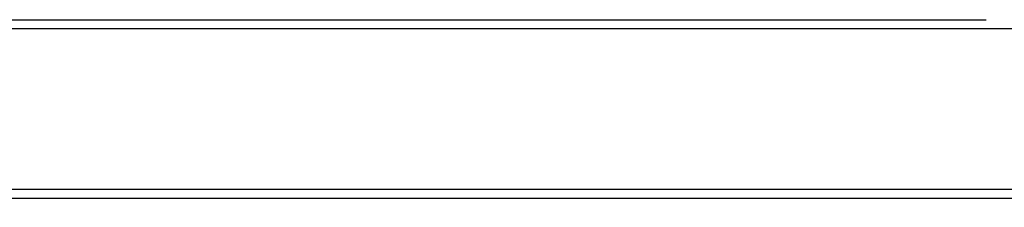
# Model space of a CAD drawing. Header units: millimetres. Extents: x -165 to 165, y -140 to 140.
# Tile 21 of 38: x 5 to 27, y 120 to 124. Entities that reach past the tile are written whole.
import ezdxf

# ---------------------------------------------------------------- set-up
doc = ezdxf.new("R2010")
doc.units = ezdxf.units.MM
doc.header["$MEASUREMENT"] = 0
doc.layers.add('Predefinito', color=5, linetype='Continuous')

# ---------------------------------------------------------------- blocks, each defined once
blk = doc.blocks.new('(#617) SUMATRA')
at = {"layer": 'Predefinito', "extrusion": (0, 1, 0)}
for points in [[(-45, 34.59), (145.8, 3.347)], [(145.8, 59.8), (-45, 59.8)], [(-45, 34.388), (145.832, 3.139)], [(146, 3.111), (-45, 34.388)], [(146, 3.111), (-45, 34.388)], [(-45, 35.908), (146, 4.631)], [(146, 4.631), (-45, 35.908)], [(-45, 34.388), (146, 3.111)], [(146, 4.631), (-45, 35.908)], [(160.8, 4.944), (-164.771, 59.165)], [(-164.724, 58.954), (160.767, 4.747)], [(160.767, 4.747), (-164.724, 58.954)]]:
    blk.add_lwpolyline(points, dxfattribs=at)
at = {"layer": 'Predefinito'}
for points in [[(-145.8, 124), (26.575, 124)], [(-145.8, 123.8), (45, 123.8)], [(164.793, 120.2), (-160.8, 120.2)], [(164.793, 120), (-160.8, 120)]]:
    blk.add_lwpolyline(points, dxfattribs=at)
blk = doc.blocks.new('(#609) Assem1')
at = {"layer": 'Predefinito'}
blk.add_blockref('(#617) SUMATRA', (0, 0), dxfattribs=at)

msp = doc.modelspace()

# ---------------------------------------------------------------- block references
at = {"layer": 'Predefinito'}
msp.add_blockref('(#609) Assem1', (0, 0), dxfattribs=at)

doc.saveas('drawing.dxf')
